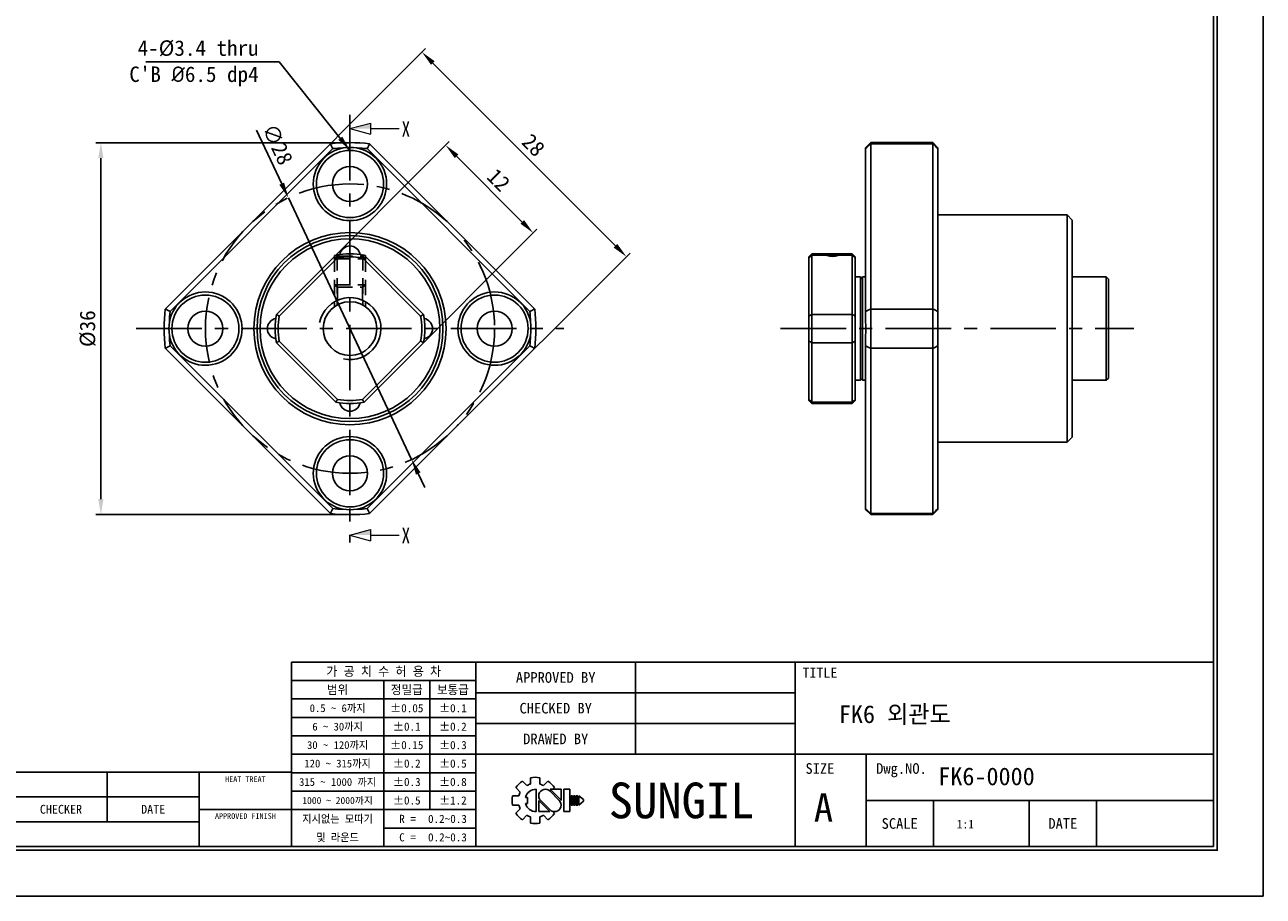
# Model space of a CAD drawing. Header units: millimetres. Extents: x 0 to 204, y 0 to 144.
# Tile 2 of 3: x 84 to 204, y 0 to 84. Entities that reach past the tile are written whole.
import ezdxf
from ezdxf.enums import TextEntityAlignment as Align

# ---------------------------------------------------------------- set-up
doc = ezdxf.new("R2010")
doc.units = ezdxf.units.MM
doc.linetypes.add('CENTER', pattern=[50.8, 31.75, -6.35, 6.35, -6.35])
doc.linetypes.add('DASHED', pattern=[0.75, 0.5, -0.25])
doc.layers.get('0').update_dxf_attribs({"linetype": 'CONTINUOUS'})
doc.layers.get('DEFPOINTS').update_dxf_attribs({"linetype": 'CONTINUOUS'})
for name, color, linetype in [('center', 1, 'CENTER'), ('hidden', 2, 'DASHED'), ('L1', 7, 'CONTINUOUS'), ('OUTLINE', 7, 'CONTINUOUS')]:
    doc.layers.add(name, color=color, linetype=linetype)
doc.dimstyles.get("Standard").update_dxf_attribs({"dimtxt": 1.5, "dimasz": 1.5, "dimexe": 0.5, "dimexo": 0, "dimgap": 0.5, "dimtad": 1, "dimdec": 3, "dimzin": 11, "dimdsep": 46, "dimtxsty": 'Standard', "dimcen": 0, "dimclrd": 5, "dimclre": 5, "dimclrt": 3, "dimadec": 0, "dimazin": 0, "dimtfac": 0.6, "dimtdec": 3, "dimtmove": 0, "dimatfit": 3, "dimfxl": 0, "dimtolj": 1, "dimtzin": 11, "dimarcsym": 0})

# ---------------------------------------------------------------- blocks, each defined once
blk = doc.blocks.new('표제란')
at = {"layer": 'L1', "color": 0}
for p, q in [((297, 0), (297, 210)), ((0, 0), (297, 0))]:
    blk.add_line(p, q, dxfattribs=at)
at = {"layer": 'L1'}
for p, q in [((290, 33), (160, 33)), ((160, 33), (160, 7)), ((186, 33), (186, 7)), ((208.5, 33), (208.5, 20)), ((231, 33), (231, 7)), ((186, 30.4), (160, 30.4)), ((173, 30.4), (173, 7)), ((179.5, 30.4), (179.5, 12.2)), ((231, 28.67), (186, 28.67)), ((186, 27.8), (160, 27.8)), ((186, 25.2), (160, 25.2)), ((231, 24.33), (186, 24.33)), ((186, 22.6), (160, 22.6)), ((186, 20), (160, 20)), ((290, 20), (186, 20)), ((241, 20), (241, 7)), ((160, 17.5), (62, 17.5)), ((134, 17.5), (134, 10.5)), ((147, 17.5), (147, 7)), ((186, 17.4), (160, 17.4)), ((192.55, 16.22), (193.17, 15.6)), ((193.7, 16.69), (193.7, 15.81)), ((195, 16.69), (195, 15.81)), ((195.52, 15.6), (196.14, 16.22)), ((147, 14), (62, 14)), ((186, 14.8), (160, 14.8)), ((191.15, 14.15), (192.03, 14.15)), ((191.15, 14.15), (192.03, 14.15)), ((191.63, 15.3), (192.25, 14.68)), ((194.5, 15.08), (194.5, 11.92)), ((197.74, 13.5), (196.41, 14.83)), ((198.02, 13.53), (196.47, 15.08)), ((196.47, 15.08), (198.02, 15.08)), ((196.84, 15.08), (197.06, 15.3)), ((198.02, 15.08), (198.02, 13.5)), ((198.39, 15.08), (198.39, 11.92)), ((198.39, 15.08), (199.26, 15.08)), ((199.26, 15.08), (199.26, 11.92)), ((199.41, 14.15), (199.41, 12.85)), ((199.41, 14.15), (199.62, 14.15)), ((199.62, 14.15), (199.62, 12.85)), ((199.78, 14.15), (199.78, 12.85)), ((199.78, 14.15), (199.99, 14.15)), ((199.99, 14.15), (199.99, 12.85)), ((200.14, 14.15), (200.14, 12.85)), ((200.14, 14.15), (200.36, 14.15)), ((200.36, 14.15), (200.36, 12.85)), ((200.51, 14.15), (200.51, 12.85)), ((200.51, 14.15), (201.16, 13.61)), ((191.15, 12.85), (192.03, 12.85)), ((191.63, 11.7), (192.25, 12.32)), ((192.98, 13.93), (193.28, 13.93)), ((192.98, 13.07), (193.28, 13.07)), ((193.28, 13.93), (193.28, 13.07)), ((194.86, 13.5), (194.86, 11.92)), ((194.86, 13.47), (196.42, 11.92)), ((195.14, 13.5), (196.47, 12.17)), ((199.41, 12.85), (199.62, 12.85)), ((199.78, 12.85), (199.99, 12.85)), ((200.14, 12.85), (200.36, 12.85)), ((201.16, 13.39), (200.51, 12.85)), ((201.16, 13.61), (201.16, 13.5)), ((201.16, 13.61), (201.16, 13.39)), ((201.16, 13.5), (201.16, 13.39)), ((290, 13.5), (241, 13.5)), ((250.5, 13.5), (250.5, 7)), ((264, 13.5), (264, 7)), ((273.5, 13.5), (273.5, 7)), ((147, 10.5), (62, 10.5)), ((147, 12.2), (160, 12.2)), ((186, 12.2), (160, 12.2)), ((192.55, 10.78), (193.17, 11.4)), ((193.7, 11.19), (193.7, 10.31)), ((194.86, 11.92), (196.42, 11.92)), ((195, 11.19), (195, 10.31)), ((195.52, 11.4), (196.14, 10.78)), ((196.79, 11.98), (197.06, 11.7)), ((198.39, 11.92), (199.26, 11.92)), ((186, 9.6), (173, 9.6))]:
    blk.add_line(p, q, dxfattribs=at)
at = {"layer": 'L1', "const_width": 0.25}
blk.add_lwpolyline([(290.5, 6.5), (290.5, 203.5), (10, 203.5), (10, 6.5)], close=True, dxfattribs=at)
at = {"layer": 'L1'}
blk.add_lwpolyline([(290, 7), (290, 203), (10.5, 203), (10.5, 7)], close=True, dxfattribs=at)
for centre, radius, start, end in [((194.35, 13.5), 3.26, 123.4943, 146.5057), ((194.35, 13.5), 2.4, 105.6872, 119.3128), ((194.35, 13.5), 3.26, 78.4943, 101.5057), ((194.35, 13.5), 2.4, 60.6872, 74.3128), ((194.35, 13.5), 3.26, 33.4943, 56.5057), ((194.35, 13.5), 3.26, 168.4943, 191.5057), ((194.35, 13.5), 2.4, 150.6872, 164.3128), ((194.5, 13.5), 1.58, 90, 164.0671), ((195.78, 14.16), 0.919, 43.2202, 225.8282), ((194.35, 13.5), 2.4, 195.6872, 209.3128), ((194.5, 13.5), 1.58, 195.9329, 270), ((197.1, 12.84), 0.919, 223.2202, 45.8282), ((194.35, 13.5), 3.26, 213.4943, 236.5057), ((194.35, 13.5), 2.4, 240.6872, 254.3128), ((194.35, 13.5), 2.4, 285.6872, 299.3128), ((194.35, 13.5), 3.26, 303.4943, 326.5057), ((194.35, 13.5), 3.26, 258.4943, 281.5057)]:
    blk.add_arc(centre, radius, start, end, dxfattribs=at)
for p in [(208.5, 28.67), (208.5, 24.33)]:
    blk.add_point(p, dxfattribs=at)
for s, height, p in [('가 공 치 수 허 용 차', 1.3, (173, 31.7)), ('APPROVED BY', 1.5, (197.25, 30.83)), ('TITLE', 1.444, (234.5, 31.5)), ('범위', 1.25, (166.5, 29.1)), ('정밀급', 1.25, (176.25, 29.1)), ('보통급', 1.25, (182.75, 29.1)), ('0.5 ~ 6까지', 1.1, (166.5, 26.5)), ('%%P0.05', 1.15, (176.25, 26.5)), ('%%P0.1', 1.15, (182.75, 26.5)), ('CHECKED BY', 1.5, (197.25, 26.5)), ('6 ~ 30까지', 1.1, (166.5, 23.9)), ('%%P0.1', 1.15, (176.25, 23.9)), ('%%P0.2', 1.15, (182.75, 23.9)), ('DRAWED BY', 1.5, (197.25, 22.17)), ('30 ~ 120까지', 1.1, (166.5, 21.3)), ('%%P0.15', 1.15, (176.25, 21.3)), ('%%P0.3', 1.15, (182.75, 21.3)), ('120 ~ 315까지', 1.1, (166.5, 18.7)), ('%%P0.2', 1.15, (176.25, 18.7)), ('%%P0.5', 1.15, (182.75, 18.7)), ('SIZE', 1.5, (234.5, 18)), ('Dwg.NO.', 1.5, (246, 18)), ('HEAT TREAT', 0.8, (153.5, 16.5)), ('315 ~ 1000 까지', 1.1, (166.5, 16.1)), ('%%P0.3', 1.15, (176.25, 16.1)), ('%%P0.8', 1.15, (182.75, 16.1)), ('SUNGIL', 5.032, (215, 13.5)), ('1000 ~ 2000까지', 0.99, (166.5, 13.49)), ('%%P0.5', 1.15, (176.25, 13.5)), ('%%P1.2', 1.15, (182.75, 13.5)), ('A', 4, (235, 12.5)), ('CHECKER', 1.25, (127.5, 12.25)), ('DATE', 1.25, (140.5, 12.25)), ('APPROVED FINISH', 0.8, (153.5, 11.3)), ('지시없는 모따기', 1.1, (166.5, 10.9)), ('R = ', 1.15, (176.75, 10.9)), ('SCALE', 1.5, (245.75, 10.25)), ('DATE', 1.5, (268.75, 10.25)), ('및 라운드', 1.1, (166.5, 8.3)), ('C = ', 1.15, (176.75, 8.3))]:
    blk.add_text(s, height=height, dxfattribs=at).set_placement(p, align=Align.MIDDLE_CENTER)
for tag, p in [('필렛', (179.25, 10.9)), ('모따기', (179.25, 8.3))]:
    blk.add_attdef(tag, text='', height=1.15, dxfattribs=at).set_placement(p, align=Align.MIDDLE_LEFT)
at = {"layer": 'OUTLINE', "ltscale": 0.5}
for tag, p, height in [('TITLE', (237.17, 24.41), 2.5), ('도번', (251.18, 15.64), 2.5), ('SCALE', (253.78, 9.55), 1.2), ('DATE', (277.02, 9.51), 1.2)]:
    blk.add_attdef(tag, p, '', height=height, dxfattribs=at)
blk = doc.blocks.new('*D1')
at = {"layer": 'DEFPOINTS', "color": 0, "ltscale": 0.2}
for p in [(133.29, 64.19), (111.31, 59.17), (119.79, 50.69)]:
    blk.add_point(p, dxfattribs=at)
at = {"layer": 'OUTLINE', "color": 5, "lineweight": -2, "ltscale": 0.2}
for p, q in [((111.31, 59.17), (125.16, 73.03)), ((125.87, 71.62), (132.23, 65.25)), ((119.79, 50.69), (133.65, 64.55))]:
    blk.add_line(p, q, dxfattribs=at)
at = {"layer": 'OUTLINE', "color": 5, "ltscale": 0.2}
for points in [[(126.05, 71.79), (125.69, 71.44), (124.81, 72.68)], [(132.41, 65.43), (132.06, 65.08), (133.29, 64.19)]]:
    blk.add_solid(points, dxfattribs=at)
at = {"layer": 'OUTLINE', "color": 3, "ltscale": 0.2, "insert": (129.95, 69.33), "char_height": 1.5, "attachment_point": 5, "rotation": 315}
blk.add_mtext('\\A1;12', dxfattribs=at)
blk = doc.blocks.new('*D2')
at = {"layer": 'DEFPOINTS', "color": 0, "ltscale": 0.2}
for p in [(105.65, 64.83), (142.31, 61.9), (125.45, 45.03)]:
    blk.add_point(p, dxfattribs=at)
at = {"layer": 'OUTLINE', "color": 5, "lineweight": -2, "ltscale": 0.2}
for p, q in [((105.65, 64.83), (122.87, 82.05)), ((123.57, 80.63), (141.25, 62.96)), ((125.45, 45.03), (142.67, 62.25))]:
    blk.add_line(p, q, dxfattribs=at)
at = {"layer": 'OUTLINE', "color": 5, "ltscale": 0.2}
for points in [[(123.75, 80.81), (123.4, 80.46), (122.51, 81.7)], [(141.43, 63.13), (141.07, 62.78), (142.31, 61.9)]]:
    blk.add_solid(points, dxfattribs=at)
at = {"layer": 'OUTLINE', "color": 3, "ltscale": 0.2, "insert": (133.31, 72.69), "char_height": 1.5, "attachment_point": 5, "rotation": 315}
blk.add_mtext('\\A1;28', dxfattribs=at)
blk = doc.blocks.new('*D3')
at = {"layer": 'DEFPOINTS', "color": 0, "ltscale": 0.2}
for p in [(109.58, 67.6), (121.52, 42.27)]:
    blk.add_point(p, dxfattribs=at)
at = {"layer": 'OUTLINE', "color": 5, "lineweight": -2, "ltscale": 0.2}
for p, q in [((106.49, 74.15), (108.94, 68.95)), ((121.52, 42.27), (109.58, 67.6)), ((122.16, 40.91), (122.8, 39.55))]:
    blk.add_line(p, q, dxfattribs=at)
at = {"layer": 'OUTLINE', "color": 5, "ltscale": 0.2}
for points in [[(109.17, 69.06), (108.71, 68.85), (109.58, 67.6)], [(122.38, 41.02), (121.93, 40.8), (121.52, 42.27)]]:
    blk.add_solid(points, dxfattribs=at)
at = {"layer": 'OUTLINE', "color": 3, "ltscale": 0.2, "insert": (108.54, 72.77), "char_height": 1.5, "attachment_point": 5, "rotation": 295.2359}
blk.add_mtext('\\A1;∅28', dxfattribs=at)
blk = doc.blocks.new('*D4')
at = {"layer": 'DEFPOINTS', "color": 0, "ltscale": 0.2}
for p in [(115.55, 72.93), (91.43, 36.93), (115.55, 36.93)]:
    blk.add_point(p, dxfattribs=at)
at = {"layer": 'OUTLINE', "color": 5, "lineweight": -2, "ltscale": 0.2}
for p, q in [((115.55, 72.93), (90.93, 72.93)), ((91.43, 71.43), (91.43, 38.43)), ((115.55, 36.93), (90.93, 36.93))]:
    blk.add_line(p, q, dxfattribs=at)
at = {"layer": 'OUTLINE', "color": 5, "ltscale": 0.2}
for points in [[(91.18, 71.43), (91.68, 71.43), (91.43, 72.93)], [(91.18, 38.43), (91.68, 38.43), (91.43, 36.93)]]:
    blk.add_solid(points, dxfattribs=at)
at = {"layer": 'OUTLINE', "color": 3, "ltscale": 0.2, "insert": (90.16, 54.93), "char_height": 1.5, "attachment_point": 5, "rotation": 90}
blk.add_mtext('\\A1;%%C36', dxfattribs=at)

msp = doc.modelspace()

# ---------------------------------------------------------------- linework, layer by layer
at = {"layer": 'center', "ltscale": 0.2}
for p, q in [((115.5484, 75.6316), (115.5484, 34.2316)), ((94.8484, 54.9316), (136.2484, 54.9316)), ((157.2339, 54.9316), (191.4284, 54.9316))]:
    msp.add_line(p, q, dxfattribs=at)
msp.add_circle((115.5484, 54.9316), 14, dxfattribs=at)
at = {"layer": 'hidden', "ltscale": 3}
for p, q in [((114.0484, 61.6816), (114.2984, 61.9316)), ((114.0484, 61.6816), (117.0484, 61.6816)), ((114.2984, 62.073), (114.2984, 57.2114)), ((114.2984, 61.9316), (116.7984, 61.9316)), ((116.7984, 62.073), (116.7984, 57.2114)), ((116.7984, 61.9316), (117.0484, 61.6816)), ((114.0484, 59.1816), (114.2984, 58.9316)), ((114.0484, 59.1816), (117.0484, 59.1816)), ((114.2984, 58.9316), (116.7984, 58.9316)), ((114.3484, 58.9316), (114.3484, 57.6811)), ((116.7484, 58.9316), (116.7484, 57.6811)), ((116.7984, 58.9316), (117.0484, 59.1816))]:
    msp.add_line(p, q, dxfattribs=at)
at = {"layer": 'hidden', "color": 5, "ltscale": 3}
for p, q in [((114.0484, 61.9169), (114.0484, 57.0553)), ((117.0484, 61.9169), (117.0484, 57.0553))]:
    msp.add_line(p, q, dxfattribs=at)
at = {"layer": 'OUTLINE', "lineweight": 9}
for p, q in [((115.5484, 74.2892), (117.5484, 74.8251)), ((117.5484, 74.8251), (117.5484, 73.7533)), ((115.5484, 74.2892), (117.5484, 73.7533)), ((117.5484, 74.2892), (120.3184, 74.2892)), ((115.5484, 34.9434), (117.5484, 35.4793)), ((115.5484, 34.9434), (117.5484, 34.4075)), ((117.5484, 35.4793), (117.5484, 34.4075)), ((117.5484, 34.9434), (120.3184, 34.9434))]:
    msp.add_line(p, q, dxfattribs=at)
at = {"layer": 'OUTLINE'}
for p, q in [((97.649, 56.8311), (113.649, 72.8311)), ((113.8765, 72.3515), (98.1285, 56.6035)), ((132.9684, 56.6035), (117.2204, 72.3515)), ((117.4479, 72.8311), (133.4479, 56.8311)), ((165.4766, 72.3515), (165.4766, 72.419)), ((165.4766, 56.6035), (165.4766, 72.3515)), ((165.9766, 72.9316), (165.5013, 72.4563)), ((171.9766, 72.9316), (165.9766, 72.9316)), ((165.9766, 72.9316), (165.9766, 72.8311)), ((165.9766, 72.8311), (165.9766, 56.8311)), ((171.9766, 72.8311), (165.9766, 72.8311)), ((172.4766, 72.4316), (171.9766, 72.9316)), ((171.9766, 72.8311), (171.9766, 72.9316)), ((171.9766, 56.8311), (171.9766, 72.8311)), ((172.4766, 72.4316), (172.4766, 72.3515)), ((172.4766, 72.3515), (172.4766, 56.6035)), ((184.9766, 65.9316), (172.4766, 65.9316)), ((185.4766, 65.4316), (184.9766, 65.9316)), ((184.9766, 43.9316), (184.9766, 65.9316)), ((185.4766, 65.4316), (185.4766, 44.4316)), ((108.4281, 56.2965), (114.1835, 62.052)), ((114.3297, 61.7739), (108.7061, 56.1503)), ((114.0484, 62.0196), (114.0484, 61.9169)), ((114.0484, 62.0196), (114.1512, 62.0196)), ((122.3908, 56.1503), (116.7672, 61.7739)), ((116.9134, 62.052), (122.6688, 56.2965)), ((116.9457, 62.0196), (117.0484, 62.0196)), ((117.0484, 61.9169), (117.0484, 62.0196)), ((160.2766, 62.1816), (159.9766, 61.8816)), ((159.9766, 61.7739), (159.9766, 61.8816)), ((159.9766, 56.1503), (159.9766, 61.7739)), ((161.0266, 62.1816), (160.2766, 62.1816)), ((160.2766, 62.1816), (160.2766, 62.052)), ((160.2766, 62.052), (160.2766, 56.2965)), ((161.8052, 62.052), (160.2766, 62.052)), ((161.0571, 62.1816), (163.4961, 62.1816)), ((161.7309, 62.0196), (162.8223, 62.0196)), ((164.1766, 62.052), (162.748, 62.052)), ((164.1766, 62.1816), (163.5105, 62.1816)), ((164.4766, 61.8816), (164.1766, 62.1816)), ((164.1766, 62.052), (164.1766, 62.1816)), ((164.1766, 56.2965), (164.1766, 62.052)), ((164.4766, 61.8816), (164.4766, 61.7739)), ((164.4766, 61.7739), (164.4766, 56.1503)), ((164.9766, 59.9316), (164.4766, 59.9316)), ((165.1766, 59.9316), (164.9766, 59.7316)), ((164.9766, 49.9316), (164.9766, 59.9316)), ((165.4766, 59.9316), (165.1766, 59.9316)), ((165.1766, 59.9316), (165.1766, 49.9316)), ((188.7766, 59.9316), (185.4766, 59.9316)), ((188.9766, 59.7316), (188.7766, 59.9316)), ((188.7766, 54.9316), (188.7766, 59.9316)), ((188.9766, 59.7316), (188.9766, 54.9316)), ((165.4766, 55.5953), (165.4766, 56.6035)), ((165.9766, 56.8311), (165.9766, 53.0321)), ((165.9766, 56.8311), (171.9766, 56.8311)), ((171.9766, 53.0321), (171.9766, 56.8311)), ((172.4766, 56.6035), (172.4766, 53.2597)), ((159.9766, 53.7129), (159.9766, 56.1503)), ((160.2766, 56.2965), (160.2766, 53.5667)), ((160.2766, 56.2965), (164.1766, 56.2965)), ((164.1766, 53.5667), (164.1766, 56.2965)), ((164.4766, 56.1503), (164.4766, 53.7129)), ((165.4766, 53.2597), (165.4766, 54.2679)), ((188.7766, 49.9316), (188.7766, 54.9316)), ((188.9766, 54.9316), (188.9766, 50.1316)), ((113.649, 37.0321), (97.649, 53.0321)), ((98.1285, 53.2597), (113.8765, 37.5116)), ((114.1835, 47.8112), (108.4281, 53.5667)), ((108.7061, 53.7129), (114.3297, 48.0893)), ((116.7672, 48.0893), (122.3908, 53.7129)), ((122.6688, 53.5667), (116.9134, 47.8112)), ((117.2204, 37.5116), (132.9684, 53.2597)), ((133.4479, 53.0321), (117.4479, 37.0321)), ((159.9766, 48.0893), (159.9766, 53.7129)), ((164.1766, 53.5667), (160.2766, 53.5667)), ((160.2766, 53.5667), (160.2766, 47.8112)), ((164.1766, 47.8112), (164.1766, 53.5667)), ((164.4766, 53.7129), (164.4766, 48.0893)), ((165.4766, 37.5116), (165.4766, 53.2597)), ((171.9766, 53.0321), (165.9766, 53.0321)), ((165.9766, 53.0321), (165.9766, 37.0321)), ((171.9766, 37.0321), (171.9766, 53.0321)), ((172.4766, 53.2597), (172.4766, 37.5116)), ((164.4766, 49.9316), (164.9766, 49.9316)), ((164.9766, 50.1316), (165.1766, 49.9316)), ((165.1766, 49.9316), (165.4766, 49.9316)), ((185.4766, 49.9316), (188.7766, 49.9316)), ((188.7766, 49.9316), (188.9766, 50.1316)), ((159.9766, 47.9816), (159.9766, 48.0893)), ((159.9766, 47.9816), (160.2766, 47.6816)), ((164.1766, 47.6816), (164.4766, 47.9816)), ((164.4766, 48.0893), (164.4766, 47.9816)), ((160.2766, 47.8112), (164.1766, 47.8112)), ((160.2766, 47.8112), (160.2766, 47.6816)), ((160.2766, 47.6816), (164.1766, 47.6816)), ((164.1766, 47.6816), (164.1766, 47.8112)), ((184.9766, 43.9316), (185.4766, 44.4316)), ((172.4766, 43.9316), (184.9766, 43.9316)), ((165.4766, 37.4442), (165.4766, 37.5116)), ((165.5014, 37.4069), (165.4766, 37.4442)), ((165.5013, 37.4069), (165.9766, 36.9316)), ((171.9766, 36.9316), (172.4766, 37.4316)), ((172.4766, 37.5116), (172.4766, 37.4316)), ((165.9766, 37.0321), (171.9766, 37.0321)), ((165.9766, 37.0321), (165.9766, 36.9316)), ((165.9766, 36.9316), (171.9766, 36.9316)), ((171.9766, 36.9316), (171.9766, 37.0321))]:
    msp.add_line(p, q, dxfattribs=at)
for centre, radius in [((115.5484, 68.9316), 3.25), ((115.5484, 68.9316), 1.7), ((115.5484, 54.9316), 9.3), ((115.5484, 54.9316), 9), ((115.5484, 54.9316), 8.7), ((101.5484, 54.9316), 3.25), ((129.5484, 54.9316), 3.25), ((101.5484, 54.9316), 1.7), ((115.5484, 54.9316), 2.6), ((129.5484, 54.9316), 1.7), ((115.5484, 40.9316), 3.25), ((115.5484, 40.9316), 1.7)]:
    msp.add_circle(centre, radius, dxfattribs=at)
for centre, radius, start, end in [((115.5484, 68.9316), 3.55, 100.774909, 79.225091), ((115.5484, 54.9316), 18, 83.942441, 96.057559), ((115.5484, 54.9316), 17.5, 92.173428, 95.482347), ((115.5484, 54.9316), 17.5, 84.517653, 87.826572), ((115.5484, 61.9316), 1, 10.546632, 169.453368), ((115.5484, 54.9316), 7.25, 79.148424, 100.851576), ((115.5484, 54.9316), 6.95, 79.9008, 100.0992), ((162.2766, 63.4169), 1.5, 248.667561, 291.332439), ((101.5484, 54.9316), 3.55, 190.774909, 169.225091), ((129.5484, 54.9316), 3.55, 10.774909, 349.225091), ((115.5484, 54.9316), 18, 173.942441, 186.057559), ((115.5484, 54.9316), 17.5, 174.517653, 177.826572), ((115.5484, 54.9316), 17.5, 2.173428, 5.482347), ((115.5484, 54.9316), 18, 353.942441, 6.057559), ((108.5484, 54.9316), 1, 100.546632, 259.453368), ((115.5484, 54.9316), 7.25, 169.148424, 190.851576), ((115.5484, 54.9316), 6.95, 169.9008, 190.0992), ((115.5484, 54.9316), 6.95, 349.9008, 10.0992), ((115.5484, 54.9316), 7.25, 349.148424, 10.851576), ((122.5484, 54.9316), 1, 280.546632, 79.453368), ((115.5484, 54.9316), 17.5, 182.173428, 185.482347), ((115.5484, 54.9316), 17.5, 354.517653, 357.826572), ((115.5484, 54.9316), 6.95, 259.9008, 280.0992), ((115.5484, 54.9316), 7.25, 259.148424, 280.851576), ((115.5484, 47.9316), 1, 190.546632, 270), ((115.5484, 47.9316), 1, 270, 349.453368), ((115.5484, 40.9316), 3.55, 280.774909, 259.225091), ((115.5484, 54.9316), 17.5, 264.517653, 267.826572), ((115.5484, 54.9316), 17.5, 272.173428, 275.482347), ((115.5484, 54.9316), 18, 263.942441, 276.057559)]:
    msp.add_arc(centre, radius, start, end, dxfattribs=at)
at = {"layer": 'OUTLINE', "color": 5}
msp.add_arc((115.5484, 54.9316), 3, 257.678089, 168.846624, dxfattribs=at)
at = {"layer": 'OUTLINE'}
for points in [[(113.8765, 72.3515), (113.801, 72.5117), (113.7252, 72.6715), (113.649, 72.8311)], [(116.2121, 72.419), (115.7697, 72.4692), (115.3272, 72.4692), (114.8848, 72.419)], [(117.4479, 72.8311), (117.3717, 72.6715), (117.2959, 72.5117), (117.2204, 72.3515)], [(165.9766, 72.8311), (165.8098, 72.6715), (165.6432, 72.5117), (165.4766, 72.3515)], [(171.9766, 72.8311), (172.1433, 72.6715), (172.31, 72.5117), (172.4766, 72.3515)], [(114.1835, 62.052), (114.2325, 61.9595), (114.2813, 61.8668), (114.3297, 61.7739)], [(116.9134, 62.052), (116.8644, 61.9595), (116.8156, 61.8668), (116.7672, 61.7739)], [(160.2766, 62.052), (160.1765, 61.9595), (160.0765, 61.8668), (159.9766, 61.7739)], [(161.8052, 62.052), (161.7801, 62.0416), (161.7554, 62.0308), (161.7309, 62.0196)], [(162.8223, 62.0196), (162.7978, 62.0308), (162.7731, 62.0416), (162.748, 62.052)], [(164.1766, 62.052), (164.2766, 61.9595), (164.3766, 61.8668), (164.4766, 61.7739)], [(97.649, 56.8311), (97.8085, 56.7549), (97.9684, 56.679), (98.1285, 56.6035)], [(133.4479, 56.8311), (133.2883, 56.7549), (133.1285, 56.679), (132.9684, 56.6035)], [(165.9766, 56.8311), (165.8098, 56.7549), (165.6432, 56.679), (165.4766, 56.6035)], [(171.9766, 56.8311), (172.1433, 56.7549), (172.31, 56.679), (172.4766, 56.6035)], [(98.061, 55.5953), (98.0108, 55.1528), (98.0108, 54.7104), (98.061, 54.2679)], [(108.4281, 56.2965), (108.5206, 56.2475), (108.6132, 56.1988), (108.7061, 56.1503)], [(122.6688, 56.2965), (122.5763, 56.2475), (122.4836, 56.1988), (122.3908, 56.1503)], [(133.0359, 54.2679), (133.0861, 54.7104), (133.0861, 55.1528), (133.0359, 55.5953)], [(160.2766, 56.2965), (160.1765, 56.2475), (160.0765, 56.1988), (159.9766, 56.1503)], [(164.1766, 56.2965), (164.2766, 56.2475), (164.3766, 56.1988), (164.4766, 56.1503)], [(165.4766, 54.2679), (165.51, 54.7104), (165.51, 55.1528), (165.4766, 55.5953)], [(97.649, 53.0321), (97.8085, 53.1083), (97.9684, 53.1842), (98.1285, 53.2597)], [(108.7061, 53.7129), (108.6132, 53.6644), (108.5206, 53.6157), (108.4281, 53.5667)], [(122.6688, 53.5667), (122.5763, 53.6157), (122.4836, 53.6644), (122.3908, 53.7129)], [(133.4479, 53.0321), (133.2883, 53.1083), (133.1285, 53.1842), (132.9684, 53.2597)], [(160.2766, 53.5667), (160.1765, 53.6157), (160.0765, 53.6644), (159.9766, 53.7129)], [(164.1766, 53.5667), (164.2766, 53.6157), (164.3766, 53.6644), (164.4766, 53.7129)], [(165.9766, 53.0321), (165.8098, 53.1083), (165.6432, 53.1842), (165.4766, 53.2597)], [(171.9766, 53.0321), (172.1433, 53.1083), (172.31, 53.1842), (172.4766, 53.2597)], [(114.1835, 47.8112), (114.2325, 47.9037), (114.2813, 47.9964), (114.3297, 48.0893)], [(116.9134, 47.8112), (116.8644, 47.9037), (116.8156, 47.9964), (116.7672, 48.0893)], [(160.2766, 47.8112), (160.1765, 47.9037), (160.0765, 47.9964), (159.9766, 48.0893)], [(164.1766, 47.8112), (164.2766, 47.9037), (164.3766, 47.9964), (164.4766, 48.0893)], [(113.649, 37.0321), (113.7252, 37.1917), (113.801, 37.3515), (113.8765, 37.5116)], [(114.8848, 37.4442), (115.3272, 37.394), (115.7697, 37.394), (116.2121, 37.4442)], [(117.4479, 37.0321), (117.3717, 37.1917), (117.2959, 37.3515), (117.2204, 37.5116)], [(165.9766, 37.0321), (165.8098, 37.1917), (165.6432, 37.3515), (165.4766, 37.5116)], [(171.9766, 37.0321), (172.1433, 37.1917), (172.31, 37.3515), (172.4766, 37.5116)]]:
    msp.add_open_spline(points, degree=3, dxfattribs=at)
for points, knots in [([(165.4766, 72.419), (165.4931, 72.4438), (165.5098, 72.4689), (165.5014, 72.4564), (165.5014, 72.4562)], [0, 0, 0, 0, 0.99077166, 1, 1, 1, 1]), ([(161.1331, 62.164), (161.0984, 62.1695), (161.0716, 62.1739), (161.0356, 62.18), (161.0266, 62.1816), (161.0266, 62.1816)], [0, 0, 0, 0, 0.5, 0.5, 1, 1, 1, 1]), ([(161.8052, 62.052), (161.7228, 62.0604), (161.6453, 62.0704), (161.5056, 62.0911), (161.4429, 62.1018), (161.2735, 62.1328), (161.1887, 62.1515), (161.1331, 62.164)], [0, 0, 0, 0, 0.25, 0.25, 0.5, 0.5, 1, 1, 1, 1]), ([(163.42, 62.164), (163.365, 62.1516), (163.2792, 62.1327), (163.0551, 62.0916), (162.913, 62.0688), (162.748, 62.052)], [0, 0, 0, 0, 0.5, 0.5, 1, 1, 1, 1]), ([(163.5105, 62.1788), (163.5123, 62.1791), (163.5157, 62.1796), (163.4513, 62.1691), (163.42, 62.164)], [0, 0, 0, 0, 0.51562103, 1, 1, 1, 1])]:
    msp.add_open_spline(points, degree=3, knots=knots, dxfattribs=at)
at = {"layer": 'OUTLINE', "lineweight": 9}
for points in [[(115.5484, 74.2892), (117.5484, 74.8251), (117.5484, 74.2892)], [(115.5484, 34.9434), (117.5484, 35.4793), (117.5484, 34.9434)]]:
    msp.add_solid(points, dxfattribs=at)

# ---------------------------------------------------------------- block references
at = {"layer": 'OUTLINE'}
ref = msp.add_blockref('표제란', (0, 0), dxfattribs=dict(at, xscale=0.6867763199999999, yscale=0.6867763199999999, zscale=0.6867763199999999))
ref.add_attrib('SCALE', '1:1', (174.2908, 6.5604), dxfattribs={"ltscale": 0.5, "height": 0.82413})
ref.add_attrib('도번', 'FK6-0000', (172.5053, 10.7429), dxfattribs={"ltscale": 0.5, "height": 1.71694})
ref.add_attrib('TITLE', 'FK6 외관도', (162.8798, 16.7614), dxfattribs={"ltscale": 0.5, "height": 1.71694})
ref.add_attrib('필렛', '0.2~0.3', dxfattribs={"layer": 'L1', "height": 0.78979}).set_placement((123.1047, 7.4859), align=Align.MIDDLE_LEFT)
ref.add_attrib('모따기', '0.2~0.3', dxfattribs={"layer": 'L1', "height": 0.78979}).set_placement((123.1047, 5.7002), align=Align.MIDDLE_LEFT)

# ---------------------------------------------------------------- texts
at = {"lineweight": 9, "width": 0.8}
for p in [(120.5501, 73.5016), (120.5501, 34.1558)]:
    msp.add_text('X', height=1.5, dxfattribs=at).set_placement(p)
at = {"layer": 'OUTLINE', "color": 3, "ltscale": 0.2, "char_height": 1.5, "attachment_point": 9}
for s, insert in [('\\A1;4-%%c3.4 thru', (106.7065, 81.2682)), ("\\A1;C'B {\\fISOCPEUR|b0|i0|c0|p34;%%C}6.5 dp4", (106.7065, 78.3734))]:
    msp.add_mtext(s, dxfattribs=dict(at, insert=insert))

# ---------------------------------------------------------------- dimensions: what is measured, and where the dimension line sits
at = {"layer": 'OUTLINE', "ltscale": 0.2}
for p1, p2, distance, picture, middle in [((105.649, 64.8311), (125.4479, 45.0321), 23.8494, '*D2', (133.3098, 72.693)), ((111.3058, 59.1742), (119.7911, 50.689), 19.0973, '*D1', (129.951, 69.3342))]:
    dim = msp.add_aligned_dim(p1=p1, p2=p2, distance=distance, dimstyle='Standard', dxfattribs=at)
    dim.commit()
    dim.dimension.update_dxf_attribs({"geometry": picture, "text_midpoint": middle})
dim = msp.add_diameter_dim_2p(p1=(121.5173, 42.2678), p2=(109.5796, 67.5954), dimstyle='Standard', dxfattribs=at)
dim.commit()
dim.dimension.update_dxf_attribs({"geometry": '*D3', "text_midpoint": (108.5431, 72.771)})
dim = msp.add_linear_dim(base=(91.4284, 36.9316), p1=(115.5484, 72.9316), p2=(115.5484, 36.9316), angle=90, text='%%C<>', dimstyle='Standard', override={"dimgap": 0.5, "dimsah": 1, "dimse1": 0, "dimse2": 0, "dimsd1": 0, "dimsd2": 0, "dimtol": 0, "dimlim": 0}, dxfattribs=at)
dim.commit()
dim.dimension.update_dxf_attribs({"geometry": '*D4', "text_midpoint": (90.1594, 54.9316)})

# ---------------------------------------------------------------- leaders
at = {"layer": 'OUTLINE', "ltscale": 0.2, "annotation_type": 0, "has_hookline": 1, "hookline_direction": 1, "text_width": 10.9192}
msp.add_leader([(115.5484, 72.1816), (108.7065, 80.7682), (107.2065, 80.7682)], dimstyle='Standard', dxfattribs=at)

doc.saveas('drawing.dxf')
